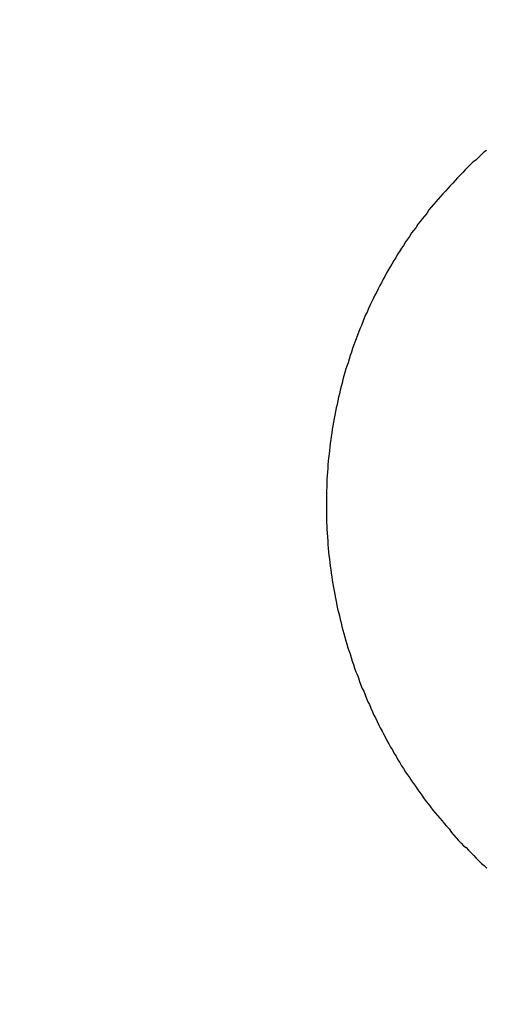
# Model space of a CAD drawing. Header units: millimetres. Extents: x -604189 to 881711, y -381903 to -7297.
# Tile 81 of 256: x -567427 to -567422, y -196003 to -195992. Entities that reach past the tile are written whole.
import ezdxf

# ---------------------------------------------------------------- set-up
doc = ezdxf.new("R2010")
doc.units = ezdxf.units.MM
doc.header["$LTSCALE"] = 100
doc.layers.add('OPIS', color=7, linetype='Continuous')
pattern_1 = [(45, (-296350.26, 111503), (-334.51454, 334.51454), []), (135, (-296350.26, 111503), (-334.51454, -334.51454), [])]

msp = doc.modelspace()

# ---------------------------------------------------------------- hatches: boundary and pattern name
at = {"layer": 'OPIS', "linetype": 'ByBlock', "lineweight": 13}
h = msp.add_hatch(dxfattribs=at)
h.set_pattern_fill('ANSI37', color=0, scale=149)
h.set_pattern_definition(pattern_1)
h.paths.add_polyline_path([(-565846.628, -200148.37), (-566196.825, -200149.347), (-566196.825, -200157.448), (-566296.825, -200157.448), (-566296.825, -200149.626), (-566746.825, -200150.882), (-566746.825, -201168.329, -0.414214), (-566403.888, -201511.266, -1), (-567089.762, -201511.266, -0.414214), (-566746.825, -201168.329), (-566746.825, -200936.871, -0.267949), (-567196.825, -200157.448), (-567296.825, -200157.448), (-567296.825, -200152.416), (-567606.815, -200153.281), (-567606.815, -201603.287), (-567556.815, -201603.147), (-567556.815, -205257.445), (-565846.45, -205257.445)])
h.paths.add_polyline_path([(-551636.825, -198396.286), (-576656.825, -198407.448), (-576656.825, -193157.448), (-579836.825, -193157.448), (-579836.825, -200437.448), (-570846.818, -200437.448), (-570846.818, -200053.169), (-551636.825, -200037.448)])
h.paths.add_polyline_path([(-566819.49, -205014.115), (-566583.775, -205014.115), (-566583.775, -204789.115), (-566819.49, -204789.115)], flags=24)
h.paths.add_polyline_path([(-566959.314, -200828.748), (-566427.171, -200828.748), (-566427.171, -200603.748), (-566959.314, -200603.748)], flags=24)
h.paths.add_polyline_path([(-566792.033, -202497.855), (-566276.912, -202497.855), (-566276.912, -202398.515), (-566792.033, -202398.515)], flags=24)
h.paths.add_polyline_path([(-566791.958, -202387.855), (-565854.55, -202387.855), (-565854.55, -202288.515), (-566791.958, -202288.515)], flags=24)
h.paths.add_polyline_path([(-567194.021, -202505.333), (-566857.345, -202505.333), (-566857.345, -202389.949), (-567194.021, -202389.949)], flags=24)
h.paths.add_polyline_path([(-567153.366, -202393.592), (-566996.4, -202393.592), (-566996.4, -202295.562), (-567153.366, -202295.562)], flags=24)
h.paths.add_polyline_path([(-566516.508, -200627.503), (-566516.508, -200287.803), (-566964.285, -200287.803), (-566964.285, -200627.503)], flags=24)
at = {"layer": 'OPIS', "linetype": 'ByBlock', "lineweight": 9}
h = msp.add_hatch(dxfattribs=at)
h.set_pattern_fill('ANSI37', color=0, scale=149)
h.set_pattern_definition(pattern_1)
edge = h.paths.add_edge_path()
edge.add_line((-551636.825, -193157.448), (-552906.825, -193157.448))
edge.add_line((-552906.825, -193157.448), (-552906.825, -193187.448))
edge.add_line((-552906.825, -193187.448), (-554281.473, -193187.448))
edge.add_line((-554281.473, -193187.448), (-554281.473, -193407.448))
edge.add_line((-554281.473, -193407.448), (-554641.473, -193407.448))
edge.add_line((-554641.473, -193407.448), (-554891.821, -193407.448))
edge.add_line((-554891.821, -193407.448), (-555251.821, -193407.448))
edge.add_line((-555251.821, -193407.448), (-555252.169, -193157.448))
edge.add_line((-555252.169, -193157.448), (-555156.825, -193407.448))
edge.add_line((-555156.825, -193407.448), (-555156.825, -196074.426))
edge.add_line((-555156.825, -196074.426), (-555036.825, -196074.426))
edge.add_line((-555036.825, -196074.426), (-555036.825, -196674.426))
edge.add_line((-555036.825, -196674.426), (-555036.825, -197274.426))
edge.add_line((-555036.825, -197274.426), (-555636.825, -197274.426))
edge.add_line((-555636.825, -197274.426), (-555636.825, -198296.526))
edge.add_line((-555636.825, -198296.526), (-555036.825, -198294.851))
edge.add_line((-555036.825, -198294.851), (-555036.825, -198287.448))
edge.add_line((-555036.825, -198287.448), (-554936.825, -198287.448))
edge.add_line((-554936.825, -198287.448), (-554936.825, -198294.572))
edge.add_line((-554936.825, -198294.572), (-554486.825, -198293.317))
edge.add_line((-554486.825, -198293.317), (-554486.825, -198292.448))
edge.add_line((-554486.825, -198292.448), (-554486.825, -197276.567))
edge.add_arc((-554486.825, -196933.63), 342.937, 180, 270, ccw=False)
edge.add_arc((-554486.825, -196933.63), 342.937, 0, 180, ccw=False)
edge.add_arc((-554486.825, -196933.63), 342.937, -90, 0, ccw=False)
edge.add_line((-554486.825, -197276.567), (-554486.825, -197508.025))
edge.add_arc((-554936.825, -198287.448), 900, 0, 60, ccw=False)
edge.add_line((-554036.825, -198287.448), (-553936.825, -198287.448))
edge.add_line((-553936.825, -198287.448), (-553936.825, -198291.782))
edge.add_line((-553936.825, -198291.782), (-551636.825, -198285.364))
edge.add_line((-551636.825, -198285.364), (-551636.825, -193157.448))
edge = h.paths.add_edge_path(flags=17)
edge.add_arc((-555292.825, -194555.644), 64, 0, 360)
edge = h.paths.add_edge_path(flags=17)
edge.add_arc((-555292.825, -194795.644), 64, 0, 360)
edge = h.paths.add_edge_path(flags=17)
edge.add_arc((-555532.825, -194555.644), 64, 0, 360)
edge = h.paths.add_edge_path(flags=17)
edge.add_arc((-555532.825, -194795.644), 64, 0, 360)
edge = h.paths.add_edge_path(flags=16)
edge.add_arc((-555445.578, -195632.918), 122.24, 0, 360)
edge = h.paths.add_edge_path(flags=17)
edge.add_arc((-555444.953, -195755.157), 131.84, -179.70702, 0.29298, ccw=False)
edge.add_line((-555576.791, -195755.831), (-555577.416, -195633.592))
edge.add_arc((-555445.578, -195632.918), 131.84, 0.29298, 180.29298, ccw=False)
edge.add_line((-555313.74, -195632.244), (-555313.115, -195754.483))
edge = h.paths.add_edge_path(flags=16)
edge.add_line((-555354.602, -195832.663), (-555410.524, -195781.149))
edge.add_arc((-555444.236, -195895.315), 119.04, 73.54834, 77.25266)
edge.add_line((-555417.97, -195779.209), (-555400.458, -195791.093))
edge.add_arc((-555397.928, -195789.134), 3.2, 66.437, 217.7638, ccw=False)
edge.add_arc((-555444.236, -195895.315), 119.04, 62.83618, 66.43696, ccw=False)
edge.add_line((-555389.89, -195789.404), (-555332.197, -195793.322))
edge.add_arc((-555444.953, -195755.157), 119.04, 319.37612, 341.30015, ccw=False)
edge = h.paths.add_edge_path(flags=0)
edge.add_arc((-555445.157, -195715.335), 16, 0, 360)
edge = h.paths.add_edge_path(flags=16)
edge.add_line((-555494.828, -195789.588), (-555556.499, -195794.41))
edge.add_arc((-555553.516, -195795.567), 3.2, 158.7889, 200.417)
edge.add_arc((-555444.953, -195755.157), 119.04, 200.41697, 219.83636)
edge.add_arc((-555533.904, -195829.364), 3.2, 219.8364, 346.9927)
edge.add_line((-555530.786, -195830.084), (-555488.51, -195790.333))
edge.add_arc((-555491.628, -195789.613), 3.2, 346.9927, 539.5529)
edge = h.paths.add_edge_path(flags=16)
edge.add_arc((-555444.953, -195755.157), 119.04, 258.76397, 281.82198, ccw=False)
edge.add_line((-555468.148, -195871.915), (-555480.159, -195865.083))
edge.add_arc((-555483.299, -195864.466), 3.2, 250.669, 348.8814, ccw=False)
edge.add_arc((-555444.953, -195755.157), 119.04, 229.64312, 250.66903, ccw=False)
edge.add_line((-555522.037, -195845.868), (-555468.703, -195779.633))
edge.add_arc((-555459.182, -195767.571), 15.366, -52.9828, 231.7166, ccw=False)
edge.add_arc((-555446.749, -195779.502), 3.2, 91.2428, 186.0743, ccw=False)
edge.add_arc((-555444.236, -195895.315), 119.04, 88.11241, 91.24277, ccw=False)
edge.add_line((-555440.315, -195776.34), (-555420.565, -195871.672))
h.paths.add_polyline_path([(-554267.155, -198153.982), (-554267.155, -197814.282), (-554714.931, -197814.282), (-554714.931, -198153.982)], flags=17)
h.paths.add_polyline_path([(-553792.63, -195548.14), (-553277.509, -195548.14), (-553277.509, -195448.8), (-553792.63, -195448.8)], flags=16)
h.paths.add_polyline_path([(-553792.555, -195438.14), (-553058.934, -195438.14), (-553058.934, -195338.8), (-553792.555, -195338.8)], flags=16)
h.paths.add_polyline_path([(-554194.618, -195555.618), (-553808.217, -195555.618), (-553808.217, -195440.235), (-554194.618, -195440.235)], flags=16)
h.paths.add_polyline_path([(-554153.974, -195443.932), (-553947.262, -195443.932), (-553947.262, -195345.836), (-554153.974, -195345.836)], flags=16)
h.paths.add_polyline_path([(-554256.508, -198153.982), (-554256.508, -197814.282), (-554704.285, -197814.282), (-554704.285, -198153.982)], flags=17)
h.paths.add_polyline_path([(-569496.825, -196631.63), (-571696.825, -196631.63), (-571696.825, -198287.448), (-569496.825, -198287.448)])
h.paths.add_polyline_path([(-567176.825, -196631.63), (-569376.825, -196631.63), (-569376.825, -198287.448), (-567176.825, -198287.448)])
h.paths.add_polyline_path([(-569376.825, -196535.63), (-567176.825, -196535.63), (-567176.825, -193157.448), (-569376.825, -193157.448)])
edge = h.paths.add_edge_path()
edge.add_arc((-571534.473, -195440.24), 50, 180, 270.0022)
edge.add_line((-571534.471, -195490.24), (-571329.472, -195490.239))
edge.add_arc((-571329.473, -195440.239), 50, 270.0009, 360)
edge.add_line((-571279.473, -195440.239), (-571279.473, -194996.239))
edge.add_arc((-571329.473, -194996.239), 50, 0, 90.0004)
edge.add_line((-571329.474, -194946.239), (-571534.474, -194946.24))
edge.add_arc((-571534.473, -194996.24), 50, 90.0009, 180)
edge.add_line((-571584.473, -194996.24), (-571584.473, -195440.24))
h.paths.add_polyline_path([(-571696.825, -196535.63), (-569496.825, -196535.63), (-569496.825, -193157.448), (-571696.825, -193157.448)])
edge = h.paths.add_edge_path()
edge.add_arc((-571945.684, -193388.705), 50, 0, 90.0004)
edge.add_line((-571945.684, -193338.705), (-572150.684, -193338.707))
edge.add_arc((-572150.684, -193388.707), 50, 90.0009, 180)
edge.add_line((-572200.684, -193388.707), (-572200.684, -193832.707))
edge.add_arc((-572150.684, -193832.707), 50, 180, 270.0022)
edge.add_line((-572150.682, -193882.707), (-571945.683, -193882.705))
edge.add_arc((-571945.684, -193832.705), 50, 270.0009, 360)
edge.add_line((-571895.684, -193832.705), (-571895.684, -193388.705))
h.paths.add_polyline_path([(-571816.825, -198287.448), (-571816.825, -193157.448), (-573216.825, -193157.448), (-573216.825, -198287.448)])

# ---------------------------------------------------------------- linework, layer by layer
at = {"color": 0}
msp.add_polyline3d([(-567421.819, -195993.628, 0), (-567421.85, -195993.648, 0), (-567421.88, -195993.678, 0), (-567421.91, -195993.708, 0), (-567421.941, -195993.738, 0), (-567421.97, -195993.758, 0), (-567422, -195993.788, 0), (-567422.029, -195993.818, 0), (-567422.059, -195993.848, 0), (-567422.087, -195993.878, 0), (-567422.116, -195993.908, 0), (-567422.145, -195993.938, 0), (-567422.173, -195993.968, 0), (-567422.201, -195993.998, 0), (-567422.229, -195994.028, 0), (-567422.256, -195994.058, 0), (-567422.283, -195994.088, 0), (-567422.311, -195994.118, 0), (-567422.337, -195994.148, 0), (-567422.364, -195994.178, 0), (-567422.39, -195994.208, 0), (-567422.416, -195994.238, 0), (-567422.442, -195994.268, 0), (-567422.468, -195994.298, 0), (-567422.493, -195994.338, 0), (-567422.518, -195994.368, 0), (-567422.543, -195994.398, 0), (-567422.568, -195994.428, 0), (-567422.592, -195994.458, 0), (-567422.616, -195994.498, 0), (-567422.64, -195994.528, 0), (-567422.663, -195994.558, 0), (-567422.687, -195994.598, 0), (-567422.71, -195994.628, 0), (-567422.732, -195994.658, 0), (-567422.755, -195994.698, 0), (-567422.777, -195994.728, 0), (-567422.799, -195994.768, 0), (-567422.821, -195994.798, 0), (-567422.842, -195994.838, 0), (-567422.863, -195994.868, 0), (-567422.884, -195994.908, 0), (-567422.905, -195994.938, 0), (-567422.925, -195994.978, 0), (-567422.945, -195995.008, 0), (-567422.965, -195995.048, 0), (-567422.984, -195995.078, 0), (-567423.003, -195995.118, 0), (-567423.022, -195995.148, 0), (-567423.041, -195995.188, 0), (-567423.059, -195995.228, 0), (-567423.077, -195995.258, 0), (-567423.095, -195995.298, 0), (-567423.113, -195995.338, 0), (-567423.13, -195995.368, 0), (-567423.147, -195995.408, 0), (-567423.163, -195995.448, 0), (-567423.18, -195995.478, 0), (-567423.196, -195995.518, 0), (-567423.212, -195995.558, 0), (-567423.227, -195995.598, 0), (-567423.242, -195995.628, 0), (-567423.257, -195995.668, 0), (-567423.272, -195995.708, 0), (-567423.286, -195995.748, 0), (-567423.3, -195995.788, 0), (-567423.314, -195995.818, 0), (-567423.327, -195995.858, 0), (-567423.341, -195995.898, 0), (-567423.353, -195995.938, 0), (-567423.366, -195995.978, 0), (-567423.378, -195996.018, 0), (-567423.39, -195996.058, 0), (-567423.402, -195996.088, 0), (-567423.413, -195996.128, 0), (-567423.424, -195996.168, 0), (-567423.435, -195996.208, 0), (-567423.446, -195996.248, 0), (-567423.456, -195996.288, 0), (-567423.466, -195996.328, 0), (-567423.475, -195996.368, 0), (-567423.485, -195996.408, 0), (-567423.494, -195996.448, 0), (-567423.502, -195996.488, 0), (-567423.511, -195996.528, 0), (-567423.519, -195996.568, 0), (-567423.526, -195996.608, 0), (-567423.534, -195996.648, 0), (-567423.541, -195996.688, 0), (-567423.548, -195996.728, 0), (-567423.555, -195996.768, 0), (-567423.561, -195996.808, 0), (-567423.567, -195996.848, 0), (-567423.572, -195996.888, 0), (-567423.578, -195996.928, 0), (-567423.583, -195996.968, 0), (-567423.588, -195997.008, 0), (-567423.592, -195997.048, 0), (-567423.596, -195997.088, 0), (-567423.6, -195997.128, 0), (-567423.604, -195997.168, 0), (-567423.607, -195997.208, 0), (-567423.61, -195997.248, 0), (-567423.612, -195997.288, 0), (-567423.615, -195997.328, 0), (-567423.617, -195997.368, 0), (-567423.618, -195997.418, 0), (-567423.62, -195997.458, 0), (-567423.621, -195997.498, 0), (-567423.622, -195997.538, 0), (-567423.622, -195997.578, 0), (-567423.622, -195997.618, 0), (-567423.622, -195997.658, 0), (-567423.622, -195997.698, 0), (-567423.621, -195997.738, 0), (-567423.62, -195997.778, 0), (-567423.619, -195997.818, 0), (-567423.617, -195997.858, 0), (-567423.615, -195997.898, 0), (-567423.613, -195997.938, 0), (-567423.61, -195997.978, 0), (-567423.607, -195998.028, 0), (-567423.604, -195998.068, 0), (-567423.6, -195998.108, 0), (-567423.597, -195998.148, 0), (-567423.593, -195998.188, 0), (-567423.588, -195998.228, 0), (-567423.583, -195998.268, 0), (-567423.578, -195998.308, 0), (-567423.573, -195998.348, 0), (-567423.567, -195998.388, 0), (-567423.561, -195998.428, 0), (-567423.555, -195998.468, 0), (-567423.549, -195998.508, 0), (-567423.542, -195998.548, 0), (-567423.535, -195998.588, 0), (-567423.527, -195998.628, 0), (-567423.52, -195998.668, 0), (-567423.512, -195998.708, 0), (-567423.503, -195998.748, 0), (-567423.495, -195998.788, 0), (-567423.486, -195998.828, 0), (-567423.476, -195998.868, 0), (-567423.467, -195998.908, 0), (-567423.457, -195998.948, 0), (-567423.447, -195998.988, 0), (-567423.437, -195999.028, 0), (-567423.426, -195999.068, 0), (-567423.415, -195999.108, 0), (-567423.404, -195999.148, 0), (-567423.393, -195999.188, 0), (-567423.381, -195999.228, 0), (-567423.369, -195999.258, 0), (-567423.356, -195999.298, 0), (-567423.344, -195999.338, 0), (-567423.331, -195999.378, 0), (-567423.318, -195999.418, 0), (-567423.304, -195999.458, 0), (-567423.29, -195999.498, 0), (-567423.276, -195999.528, 0), (-567423.262, -195999.568, 0), (-567423.248, -195999.608, 0), (-567423.233, -195999.648, 0), (-567423.218, -195999.688, 0), (-567423.202, -195999.718, 0), (-567423.186, -195999.758, 0), (-567423.171, -195999.798, 0), (-567423.154, -195999.838, 0), (-567423.138, -195999.868, 0), (-567423.121, -195999.908, 0), (-567423.104, -195999.948, 0), (-567423.087, -195999.988, 0), (-567423.069, -196000.018, 0), (-567423.051, -196000.058, 0), (-567423.033, -196000.098, 0), (-567423.015, -196000.128, 0), (-567422.996, -196000.168, 0), (-567422.978, -196000.198, 0), (-567422.958, -196000.238, 0), (-567422.939, -196000.278, 0), (-567422.919, -196000.308, 0), (-567422.899, -196000.348, 0), (-567422.879, -196000.378, 0), (-567422.859, -196000.418, 0), (-567422.838, -196000.448, 0), (-567422.817, -196000.488, 0), (-567422.796, -196000.518, 0), (-567422.775, -196000.558, 0), (-567422.753, -196000.588, 0), (-567422.731, -196000.628, 0), (-567422.709, -196000.658, 0), (-567422.686, -196000.688, 0), (-567422.664, -196000.728, 0), (-567422.641, -196000.758, 0), (-567422.618, -196000.788, 0), (-567422.594, -196000.828, 0), (-567422.571, -196000.858, 0), (-567422.547, -196000.888, 0), (-567422.523, -196000.928, 0), (-567422.498, -196000.958, 0), (-567422.474, -196000.988, 0), (-567422.449, -196001.018, 0), (-567422.424, -196001.058, 0), (-567422.399, -196001.088, 0), (-567422.373, -196001.118, 0), (-567422.347, -196001.148, 0), (-567422.321, -196001.178, 0), (-567422.295, -196001.208, 0), (-567422.269, -196001.238, 0), (-567422.242, -196001.268, 0), (-567422.215, -196001.308, 0), (-567422.188, -196001.338, 0), (-567422.161, -196001.368, 0), (-567422.134, -196001.398, 0), (-567422.106, -196001.428, 0), (-567422.078, -196001.458, 0), (-567422.05, -196001.478, 0), (-567422.022, -196001.508, 0), (-567421.993, -196001.538, 0), (-567421.964, -196001.568, 0), (-567421.935, -196001.598, 0), (-567421.906, -196001.628, 0), (-567421.877, -196001.658, 0), (-567421.847, -196001.678, 0), (-567421.818, -196001.708, 0)], dxfattribs=at)

doc.saveas('drawing.dxf')
